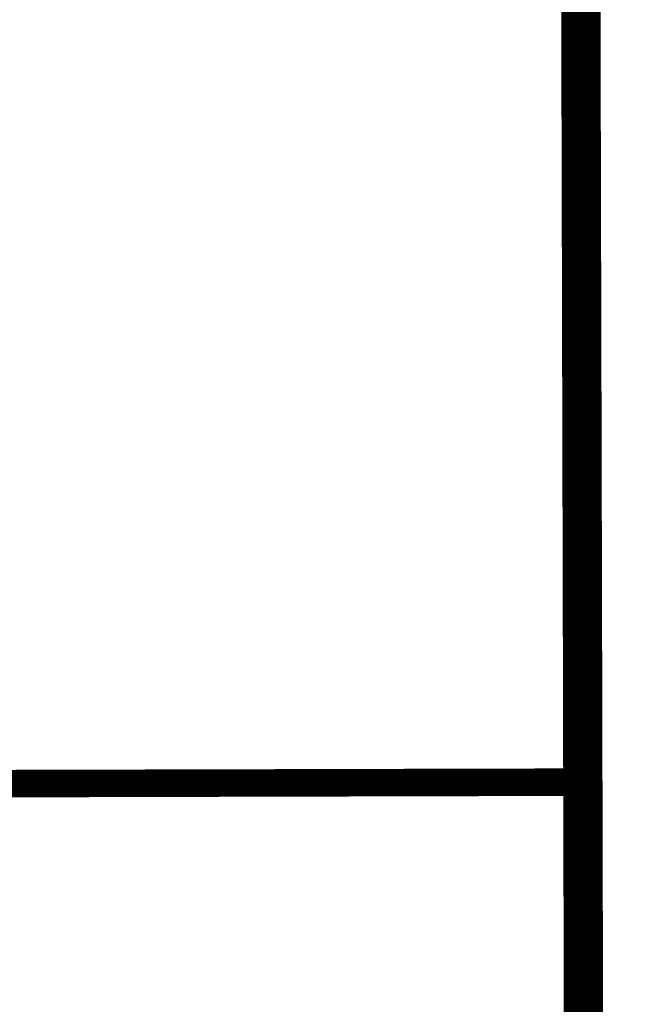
# Model space of a CAD drawing. Extents: x 0 to 1135, y 0 to 420.
# Tile 50 of 84: x 1117 to 1125, y 46 to 58. Entities that reach past the tile are written whole.
import ezdxf

# ---------------------------------------------------------------- set-up
doc = ezdxf.new("R2010")
doc.units = 0
doc.header["$LTSCALE"] = 2
doc.header["$MEASUREMENT"] = 0
doc.linetypes.add('AUSGEZOGEN', pattern=[0])
doc.layers.add('FBRTOP', color=8, linetype='AUSGEZOGEN')
doc.layers.add('LEGENDE', color=7, linetype='AUSGEZOGEN')

msp = doc.modelspace()

# ---------------------------------------------------------------- linework, layer by layer
at = {"layer": 'FBRTOP', "const_width": 0.5}
for points in [[(88.009, 187.528, 0), (104.839, 188.975, 0), (166.439, 194.269, -0.000002), (228.71, 199.62, 0.000002), (290.98, 204.971, 0.000001), (321.649, 207.607, 0.000001), (340.796, 209.253, 0.000002), (353.251, 210.323, -0.000001), (365.705, 211.394, -0.000007)], [(87.666, 191.514, 0), (104.497, 192.96, 0), (166.097, 198.254, -0.000002), (228.367, 203.605, 0.000002), (290.638, 208.957, 0.000001), (321.307, 211.592, 0.000001), (340.454, 213.238, 0.000002), (352.908, 214.308, -0.000001), (365.363, 215.379, -0.000007)], [(377.816, 216.449, 0.000001), (390.27, 217.519, 0.000044)], [(378.159, 212.464, 0.000001), (390.613, 213.534, 0.000044)]]:
    msp.add_lwpolyline(points, format="xyb", dxfattribs=at)
at = {"layer": 'LEGENDE'}
for points, const_width in [([(1124.323, 10.811), (1124.142, 81.311)], 0.5), ([(1057.226, 48.389), (1124.226, 48.561)], 0.35)]:
    msp.add_lwpolyline(points, dxfattribs=dict(at, const_width=const_width))

doc.saveas('drawing.dxf')
